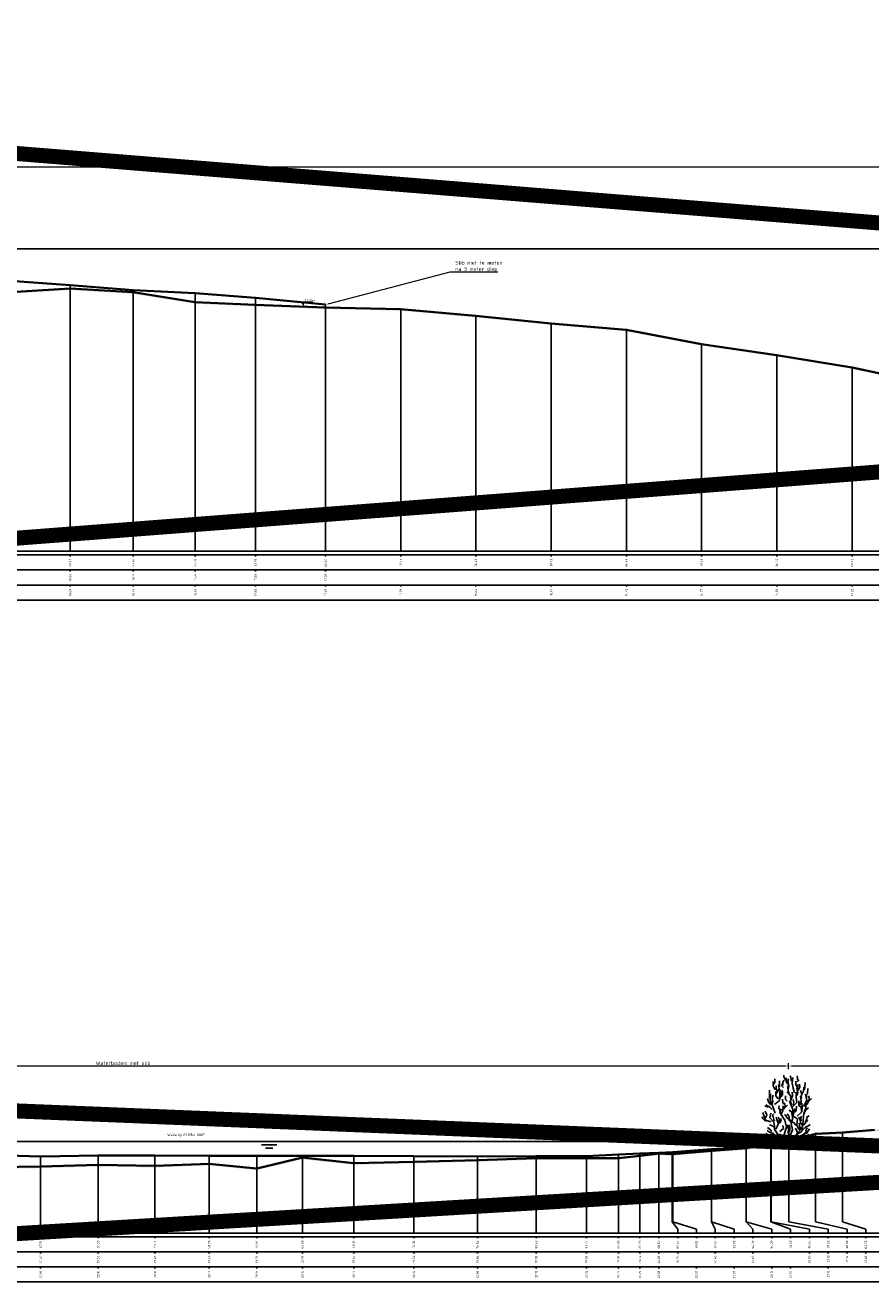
# Model space of a CAD drawing. Header units: metres. Extents: x 173015 to 189682, y 346605 to 348504.
# Tile 196 of 256: x 188926 to 188982, y 348316 to 348400. Entities that reach past the tile are written whole.
import ezdxf
from ezdxf import colors
from ezdxf.entities.mleader import LeaderData, LeaderLine
from ezdxf.enums import TextEntityAlignment as Align
from ezdxf.math import Vec2, Vec3

# ---------------------------------------------------------------- set-up
doc = ezdxf.new("R2010")
doc.units = ezdxf.units.M
doc.header["$PDMODE"] = 35
doc.header["$PDSIZE"] = 0.075
for name, color, linetype, lineweight in [('B-ME-GR-HEESTER-SD', 252, 'Continuous', 25), ('B-ME-OB-WATERLIJN-GD', 150, 'Continuous', 25), ('X-ME-AL-PROFIEL_HUIDIG MAAIVELD-GD', 252, 'Continuous', 0), ('X-XX-AL-DETAIL1-M', 7, 'Continuous', 18), ('X-XX-AL-DETAIL1-M-B', 252, 'Continuous', 18), ('X-XX-AL-DWARSPROFIEL_PROFIELLIJN BOVENKANT SLIB-GD', 42, 'Continuous', 35), ('X-XX-AL-DWARSPROFIEL_PROFIELLIJN MAAIVELD-GD', 8, 'Continuous', 35), ('X-XX-AL-HULPGEOMETRIE-G', 50, 'Continuous', 25), ('X-XX-AL-NAP-T18', 10, 'Continuous', 18), ('X-XX-AL-PEILMAAT-SD', 7, 'Continuous', 25)]:
    doc.layers.add(name, color=color, linetype=linetype, lineweight=lineweight)
doc.layers.add('X-ME-AL-PROFIELRASTER-S', color=7, linetype='Continuous')
doc.styles.add('NLCS-ISO', font='NLCS-ISO.ttf', dxfattribs={"height": 1.8})
doc.styles.add('NLCS-ISO-ANNOTATIVE-T18', font='NLCS-ISO.ttf', dxfattribs={"height": 1.8})
doc.styles.add('NLCS-ISO-M100-T18', font='NLCS-ISO.ttf', dxfattribs={"height": 0.18})
doc.styles.add('NLCS-ISO-M100-T25', font='NLCS-ISO.ttf', dxfattribs={"height": 0.25})
doc.dimstyles.new('NLCS-M100-T25-PIJL_L3_H2', dxfattribs={"dimscale": 0.1, "dimtxt": 2.5, "dimasz": 2.5, "dimexe": 2, "dimexo": 2, "dimgap": 0.7, "dimtad": 1, "dimdec": 3, "dimzin": 0, "dimdsep": 46, "dimtxsty": 'NLCS-ISO-M100-T25', "dimcen": 0, "dimdle": 2, "dimclrd": 256, "dimclre": 256, "dimclrt": 256, "dimazin": 0, "dimtfac": 1, "dimtdec": 3, "dimtofl": 0, "dimtmove": 0, "dimatfit": 3, "dimfxl": 2, "dimfxlon": 1, "dimtfillclr": 256, "dimtolj": 1, "dimtzin": 0, "dimlwd": -1, "dimlwe": -1, "dimarcsym": 0})

# ---------------------------------------------------------------- blocks, each defined once
blk = doc.blocks.new('SAL-PROFIELRASTER_BALK_EIND1-D')
at = {"color": 0, "linetype": 'ByBlock', "lineweight": -2, "flags": 128}
for points in [[(0, 0), (1, 0)], [(0, -2.5), (1, -2.5)], [(0, -12.5), (1, -12.5)]]:
    blk.add_lwpolyline(points, dxfattribs=at)
blk = doc.blocks.new('SAL-PROFIELRASTER_BALK_EIND2-D')
at = {"color": 0, "linetype": 'ByBlock', "lineweight": -2}
blk.add_line((1, -12.5), (0, -12.5), dxfattribs=at)
blk = doc.blocks.new('SAL-PROFIELRASTER_BALK_DATA-D')
at = {"color": 0, "linetype": 'ByBlock', "lineweight": -2}
blk.add_lwpolyline([(0, -3.5), (0, -2.5)], dxfattribs=at)
at = {"color": 0, "linetype": 'ByBlock', "lineweight": -2, "style": 'NLCS-ISO-ANNOTATIVE-T18'}
blk.add_attdef('GETAL', text='', height=1.5, rotation=90, dxfattribs=at).set_placement((0.75, -5), align=Align.RIGHT)
blk = doc.blocks.new('SAL-PROFIELRASTER_AANHAAL-D')
at = {"color": 9, "linetype": 'ByBlock', "lineweight": -2, "flags": 128}
blk.add_lwpolyline([(0, 1), (0, 0)], dxfattribs=at)
blk = doc.blocks.new('SAL-PROFIELRASTER_AANHAAL_STAGGER-D')
at = {"color": 9, "linetype": 'ByBlock', "lineweight": -2, "flags": 128}
for points in [[(0, 0), (0, -0.25)], [(0, -0.25), (1, -0.75)], [(1, -0.75), (1, -1)]]:
    blk.add_lwpolyline(points, dxfattribs=at)
blk = doc.blocks.new('*D39')
at = {"layer": 'Defpoints', "color": 0, "transparency": 16777216}
for p in [(188890.424, 348390.672), (188890.424, 348383.512), (189350.024, 348363.422)]:
    blk.add_point(p, dxfattribs=at)
at = {"layer": 'X-XX-AL-DETAIL1-M-B', "transparency": 16777216}
for p, q in [((188890.424, 348390.472), (188890.424, 348390.872)), ((189349.774, 348390.672), (188890.674, 348390.672)), ((189350.024, 348390.472), (189350.024, 348390.872))]:
    blk.add_line(p, q, dxfattribs=at)
for points in [[(188890.674, 348390.713), (188890.674, 348390.63), (188890.424, 348390.672)], [(189349.774, 348390.713), (189349.774, 348390.63), (189350.024, 348390.672)]]:
    blk.add_solid(points, dxfattribs=at)
at = {"layer": 'X-XX-AL-DETAIL1-M-B', "transparency": 16777216, "insert": (189120.224, 348390.867), "char_height": 0.25, "attachment_point": 5, "style": 'NLCS-ISO-M100-T25'}
blk.add_mtext('\\A1;Waterbodem met slib', dxfattribs=at)
blk = doc.blocks.new('*D41')
at = {"layer": 'Defpoints', "color": 0, "transparency": 16777216}
for p in [(188888.542, 348330.918), (188888.542, 348321.944), (188976.956, 348321.944)]:
    blk.add_point(p, dxfattribs=at)
at = {"layer": 'X-XX-AL-DETAIL1-M-B', "transparency": 16777216}
for p, q in [((188888.542, 348330.718), (188888.542, 348331.118)), ((188976.706, 348330.918), (188888.792, 348330.918)), ((188976.956, 348330.718), (188976.956, 348331.118))]:
    blk.add_line(p, q, dxfattribs=at)
for points in [[(188888.792, 348330.96), (188888.792, 348330.877), (188888.542, 348330.918)], [(188976.706, 348330.96), (188976.706, 348330.877), (188976.956, 348330.918)]]:
    blk.add_solid(points, dxfattribs=at)
at = {"layer": 'X-XX-AL-DETAIL1-M-B', "transparency": 16777216, "insert": (188932.749, 348331.113), "char_height": 0.25, "attachment_point": 5, "style": 'NLCS-ISO-M100-T25'}
blk.add_mtext('\\A1;Waterbodem met slib', dxfattribs=at)
blk = doc.blocks.new('*D55')
at = {"layer": 'Defpoints', "color": 0, "transparency": 16777216}
for p in [(188976.956, 348330.918), (188976.956, 348321.944), (189004.828, 348321.945)]:
    blk.add_point(p, dxfattribs=at)
at = {"layer": 'X-XX-AL-DETAIL1-M-B', "transparency": 16777216}
for p, q in [((188976.956, 348330.718), (188976.956, 348331.118)), ((189004.578, 348330.918), (188977.206, 348330.918)), ((189004.828, 348330.718), (189004.828, 348331.118))]:
    blk.add_line(p, q, dxfattribs=at)
for points in [[(188977.206, 348330.96), (188977.206, 348330.877), (188976.956, 348330.918)], [(189004.578, 348330.96), (189004.578, 348330.877), (189004.828, 348330.918)]]:
    blk.add_solid(points, dxfattribs=at)
at = {"layer": 'X-XX-AL-DETAIL1-M-B', "transparency": 16777216, "insert": (188990.892, 348331.113), "char_height": 0.25, "attachment_point": 5, "style": 'NLCS-ISO-M100-T25'}
blk.add_mtext('\\A1;Struweel', dxfattribs=at)
blk = doc.blocks.new('SGR-HEESTER_S01_E_ZIJ-D')
blk.add_line((-0.166, 0), (0.141, 0))
at = {"flags": 128}
for points in [[(-0.2, 4.074), (-0.317, 4.285), (-0.317, 4.402)], [(-0.035, 3.816), (-0.153, 3.992), (-0.153, 4.238)], [(0.2, 4.015), (0.164, 4.261), (0.106, 4.367)], [(0.399, 3.241), (0.317, 3.534), (0.235, 3.863), (0.282, 4.25)], [(0.587, 4.062), (0.587, 4.226), (0.575, 4.355)], [(-1.256, 2.866), (-1.268, 3.112), (-1.256, 3.405)], [(-0.881, 3.429), (-1.01, 3.698), (-1.022, 3.992)], [(-0.975, 3.816), (-0.916, 3.956), (-0.916, 4.168)], [(-0.933, 2.465), (-0.604, 2.728), (-0.582, 3.231), (-0.56, 3.45)], [(-0.822, 3.147), (-0.775, 3.358), (-0.822, 3.558), (-0.822, 3.687)], [(-0.787, 3.241), (-0.611, 3.487), (-0.658, 3.769)], [(-0.599, 3.64), (-0.599, 3.886), (-0.599, 4.039)], [(-0.599, 2.819), (-0.47, 3.088), (-0.481, 3.241), (-0.399, 3.405)], [(-0.329, 3.581), (-0.434, 3.687), (-0.423, 3.839)], [(-0.387, 3.734), (-0.387, 3.91), (-0.305, 4.074)], [(-0.059, 4.003), (0, 4.086), (-0.047, 4.168)], [(0.035, 3.217), (-0.023, 3.335), (-0.047, 3.64), (-0.059, 3.687)], [(-0.012, 3.476), (0.023, 3.663), (-0.023, 3.863), (-0.023, 3.98)], [(0.552, 3.487), (0.575, 3.628), (0.493, 3.781), (0.493, 4.015)], [(0.564, 3.053), (0.622, 3.241), (0.575, 3.44), (0.634, 3.781)], [(0.575, 3.968), (0.716, 4.097)], [(0.634, 3.393), (0.751, 3.628), (0.74, 3.816)], [(0.834, 3.194), (0.822, 3.393)], [(0.869, 2.877), (0.834, 3.041), (0.986, 3.346), (1.022, 3.616)], [(1.045, 3.44), (1.092, 3.593), (1.115, 3.91)], [(1.198, 2.912), (1.198, 3.112), (1.268, 3.182), (1.28, 3.511)], [(-1.174, 2.443), (-1.327, 2.643), (-1.397, 2.854)], [(-0.889, 1.874), (-1.064, 2.356), (-1.218, 2.75), (-1.196, 3.166)], [(-1.092, 2.514), (-1.033, 2.666), (-1.08, 2.854), (-1.01, 3.065)], [(-0.693, 2.83), (-0.845, 3.03), (-0.845, 3.323)], [(-0.493, 2.983), (-0.399, 3.1), (-0.399, 3.323)], [(-0.352, 2.478), (-0.387, 2.619), (-0.399, 2.807)], [(-0.341, 2.138), (-0.223, 2.361), (-0.258, 2.572)], [(-0.094, 2.666), (-0.2, 2.783), (-0.211, 3.041)], [(0.141, 2.854), (0.153, 3.006), (-0.082, 3.3)], [(0.097, 0.321), (0.272, 0.78), (0.184, 1.196), (0.272, 1.459), (0.294, 2.115), (0.075, 2.684)], [(0.2, 2.431), (0.129, 2.69), (0.27, 3.03), (0.235, 3.264)], [(0.294, 2.312), (0.557, 2.597), (0.513, 2.925), (0.513, 3.275)], [(0.305, 2.42), (0.364, 2.584), (0.317, 2.783)], [(0.579, 1.677), (0.885, 1.962), (0.907, 2.29), (0.885, 2.553)], [(0.869, 2.021), (0.834, 2.267), (0.693, 2.385), (0.693, 2.69)], [(0.751, 2.431), (0.834, 2.654), (0.787, 3.006)], [(0.995, 2.312), (1.214, 2.728), (1.126, 3.144)], [(1.045, 1.997), (1.151, 2.197), (1.162, 2.572)], [(1.057, 2.361), (1.233, 2.478), (1.339, 2.654), (1.538, 2.854)], [(1.292, 2.619), (1.397, 2.83), (1.339, 3.041)], [(-1.152, 1.305), (-1.524, 1.415), (-1.7, 1.918)], [(-1.362, 2.279), (-1.573, 2.361)], [(-1.515, 1.587), (-1.444, 1.775), (-1.55, 2.021)], [(-1.08, 2.115), (-1.233, 2.267), (-1.503, 2.443)], [(-0.166, 0), (-0.517, 0.145), (-0.67, 0.408), (-0.933, 0.802), (-0.933, 1.021), (-0.977, 1.284), (-1.24, 1.568), (-1.174, 1.874)], [(-0.939, 1.352), (-0.975, 1.458), (-1.01, 1.645), (-1.069, 1.739), (-0.986, 1.833)], [(-0.564, 2.044), (-0.634, 2.22), (-0.611, 2.361)], [(0.009, 0.233), (-0.319, 0.386), (-0.144, 0.955), (-0.254, 1.415), (-0.582, 1.918), (-0.495, 2.159)], [(-0.399, 1.716), (-0.481, 1.81), (-0.387, 2.044), (-0.352, 2.373)], [(-0.294, 2.185), (-0.07, 2.42)], [(0.012, 1.481), (-0.106, 1.575), (-0.164, 1.692), (-0.258, 1.798)], [(0.27, 1.317), (0.07, 1.446), (0.012, 1.704), (-0.094, 1.833)], [(0.235, 1.763), (0.188, 1.962), (0.035, 2.068)], [(0.119, 0.102), (0.491, 0.167), (0.579, 0.474), (0.885, 0.671), (0.951, 1.13), (1.017, 1.918)], [(0.688, 0.802), (0.557, 1.108), (0.601, 1.502), (0.206, 1.743)], [(0.305, 1.728), (0.364, 1.904), (0.411, 2.162)], [(0.411, 1.939), (0.505, 2.068), (0.528, 2.349)], [(1.022, 1.81), (1.139, 2.08), (1.327, 2.244)], [(1.115, 1.282), (1.209, 1.47), (1.245, 1.645), (1.374, 1.704)], [(-1.432, 1.34), (-1.597, 1.423), (-1.714, 1.528), (-1.761, 1.634)], [(-1.127, 0.637), (-1.198, 0.777), (-1.397, 0.918)], [(-0.963, 0.918), (-1.057, 1.047), (-1.256, 1.094)], [(-0.845, 0.824), (-0.736, 1.043), (-0.604, 1.437), (-0.692, 1.612)], [(-0.693, 1.235), (-0.763, 1.399), (-0.822, 1.622)], [(-0.622, 1.2), (-0.493, 1.364), (-0.528, 1.516)], [(-0.582, 0.671), (-0.341, 0.868), (-0.385, 1.065)], [(0.059, 0.437), (-0.012, 0.578), (0, 0.848), (-0.117, 1.094)], [(0.528, 1.035), (0.446, 1.129), (0.352, 1.258), (0.153, 1.282), (0.012, 1.411)], [(0.023, 0.601), (0.082, 0.777), (0.082, 0.942), (0.023, 1.106)], [(0.493, 0.367), (0.599, 0.59), (0.47, 0.883)], [(0.622, 0.59), (0.763, 0.73), (0.763, 0.977), (0.716, 1.223)], [(0.916, 1.082), (0.798, 1.258), (0.775, 1.434), (0.681, 1.61)], [(0.798, 0.801), (0.845, 0.953)], [(0.845, 1.376), (0.822, 1.54), (0.869, 1.681)], [(0.928, 0.754), (1.104, 0.918), (1.198, 0.918)], [(0.998, 1.082), (1.139, 1.247), (1.292, 1.387)], [(1.01, 0.508), (1.198, 0.625), (1.151, 0.719), (1.233, 0.895)], [(1.139, 0.942), (1.28, 1.012), (1.432, 1.118)], [(-0.975, 0.402), (-1.221, 0.449), (-1.362, 0.449), (-1.503, 0.519)], [(-0.758, 0.277), (-0.999, 0.518), (-1.24, 0.583), (-1.415, 0.736)], [(-0.305, 0.32), (-0.47, 0.32), (-0.599, 0.508)], [(-0.141, 0.085), (-0.305, 0.167), (-0.352, 0.214)], [(0, 0), (-0.141, 0.144)], [(-0.023, 0), (0.141, 0.203)], [(0.141, 0), (0.528, 0.062), (0.669, 0.214)], [(0.622, 0.299), (0.951, 0.43), (1.28, 0.583)], [(0.939, 0.367), (1.198, 0.379), (1.35, 0.461)], [(1.268, 0.637), (1.397, 0.836)]]:
    blk.add_lwpolyline(points, dxfattribs=at)
blk = doc.blocks.new('SAL-PEILMAAT_INFRACAD_H01-SOD')
blk.add_line((-2, 3), (6, 3))
blk.add_solid([(-2, 3), (0, 3), (0, 0)])
at = {"style": 'NLCS-ISO'}
blk.add_attdef('...', (0.4, 3.4), '', height=1.8, dxfattribs=at)

msp = doc.modelspace()

# ---------------------------------------------------------------- hatches: boundary and pattern name
at = {"layer": 'X-ME-AL-PROFIEL_HUIDIG MAAIVELD-GD'}
h = msp.add_hatch(dxfattribs=at)
h.set_pattern_fill('AGR-MAAIVELD', color=256, scale=0.05, pattern_type=2)
h.set_pattern_definition([(45, (0, 0), (-0.25000007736, 0.25000007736), []), (45, (-0.0357, 0.0357), (0, 0.50000015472), [0.3535535, -0.3535535]), (45, (-0.07143, 0.07143), (0, 0.50000015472), [0.3535535, -0.3535535]), (45, (-0.10764, 0.10764), (0, 0.50000015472), [0.3535535, -0.3535535]), (45, (-0.14286, 0.14286), (0, 0.50000015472), [0.3535535, -0.3535535]), (45, (-0.17857, 0.17857), (0, 0.50000015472), [0.3535535, -0.3535535]), (45, (-0.2143, 0.2143), (0, 0.50000015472), [0.3535535, -0.3535535]), (315, (0, 0), (0.25000007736, 0.25000007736), []), (315, (0.0357, 0.0357), (0.50000015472, -1e-16), [0.3535535, -0.3535535]), (315, (0.07143, 0.07143), (0.50000015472, -1e-16), [0.3535535, -0.3535535]), (315, (0.10764, 0.10764), (0.50000015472, -1e-16), [0.3535535, -0.3535535]), (315, (0.14286, 0.14286), (0.50000015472, -1e-16), [0.3535535, -0.3535535]), (315, (0.17857, 0.17857), (0.50000015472, -1e-16), [0.3535535, -0.3535535]), (315, (0.2143, 0.2143), (0.50000015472, -1e-16), [0.3535535, -0.3535535])])
h.paths.add_polyline_path([(189349.6491, 348385.1277), (189349.6491, 348385.2277), (189348.7739, 348385.0327), (189346.598, 348384.7597), (189344.2243, 348384.1877), (189340.5139, 348382.9987), (189337.707, 348382.4747), (189335.2402, 348382.3107), (189332.9719, 348381.9397), (189331.0087, 348381.8657), (189326.0111, 348381.6957), (189321.0135, 348381.5457), (189316.0159, 348381.1657), (189311.0183, 348380.1057), (189306.0207, 348379.3357), (189301.0231, 348378.5357), (189296.0255, 348377.6857), (189291.0279, 348377.0257), (189286.0303, 348376.0957), (189281.0327, 348374.8457), (189276.0351, 348373.9057), (189271.0375, 348373.2057), (189266.04, 348372.9357), (189261.0424, 348372.9457), (189256.0448, 348371.9457), (189251.0472, 348371.8457), (189246.0496, 348371.9357), (189241.052, 348371.4457), (189236.0544, 348369.8057), (189231.0568, 348368.7957), (189226.0592, 348368.8757), (189221.0616, 348369.4257), (189216.064, 348368.7857), (189211.0664, 348368.0157), (189206.0688, 348367.7257), (189201.0712, 348367.8557), (189196.0736, 348368.2657), (189191.0761, 348368.5457), (189186.0785, 348368.7057), (189181.0809, 348368.5357), (189176.0833, 348368.4357), (189171.0857, 348368.1857), (189166.0881, 348368.0857), (189161.0905, 348368.0057), (189156.0929, 348367.4857), (189151.0953, 348367.2657), (189146.0977, 348367.1957), (189141.1001, 348367.1557), (189136.1025, 348367.1557), (189131.1049, 348367.2157), (189126.1073, 348367.8857), (189121.1098, 348368.2857), (189116.1122, 348367.7657), (189111.1146, 348367.8457), (189106.117, 348369.1457), (189101.1194, 348370.0457), (189096.1218, 348369.6057), (189091.1242, 348369.4157), (189086.1266, 348369.4557), (189081.129, 348369.7457), (189076.1314, 348370.2657), (189071.1338, 348370.8457), (189066.1362, 348370.9957), (189061.1386, 348370.6157), (189056.141, 348369.6757), (189051.1434, 348369.0057), (189046.1459, 348368.7157), (189041.1483, 348369.2457), (189036.1507, 348370.1557), (189031.1531, 348371.4057), (189026.1555, 348371.7057), (189021.1579, 348371.6757), (189016.1603, 348371.6157), (189011.1627, 348371.9657), (189006.1651, 348372.6657), (189001.1675, 348373.4457), (188996.1699, 348374.4857), (188991.1723, 348375.4357), (188986.1747, 348376.2957), (188981.1771, 348377.3657), (188976.1796, 348378.1757), (188971.182, 348378.9157), (188966.1844, 348379.8657), (188961.1868, 348380.2857), (188956.1892, 348380.7857), (188951.1916, 348381.2357), (188946.194, 348381.3427), (188941.5461, 348381.5207), (188937.5444, 348381.6947), (188933.4252, 348382.3557), (188929.2274, 348382.6067), (188925.2357, 348382.3637), (188921.0174, 348382.6887), (188918.0486, 348382.9187), (188915.1552, 348382.9667), (188913.9741, 348383.2377), (188911.2316, 348383.6457), (188909.3069, 348383.9447), (188907.5396, 348384.1557), (188905.8614, 348384.3117), (188903.8265, 348384.4617), (188901.6416, 348384.6107), (188899.3855, 348384.6857), (188897.0584, 348384.7987), (188895.1431, 348384.8407), (188892.8659, 348384.9047), (188891.0155, 348385.0187), (188890.4364, 348385.2317), (188889.6547, 348385.4837), (188887.2296, 348385.5657), (188884.9793, 348385.6627), (188882.3406, 348385.8417), (188879.7566, 348385.8557), (188879.7566, 348385.7557), (188882.3406, 348385.7417), (188884.9793, 348385.5627), (188887.2296, 348385.4657), (188889.6547, 348385.3837), (188890.4364, 348385.1317), (188891.0155, 348384.9187), (188892.8659, 348384.8047), (188895.1431, 348384.7407), (188897.0584, 348384.6987), (188899.3855, 348384.5857), (188901.6416, 348384.5107), (188903.8265, 348384.3617), (188905.8614, 348384.2117), (188907.5396, 348384.0557), (188909.3069, 348383.8447), (188911.2316, 348383.5457), (188913.9741, 348383.1377), (188915.1552, 348382.8667), (188918.0486, 348382.8187), (188921.0174, 348382.5887), (188925.2357, 348382.2637), (188929.2274, 348382.5067), (188933.4252, 348382.2557), (188937.5444, 348381.5947), (188941.5461, 348381.4207), (188946.194, 348381.2427), (188951.1916, 348381.1357), (188956.1892, 348380.6857), (188961.1868, 348380.1857), (188966.1844, 348379.7657), (188971.182, 348378.8157), (188976.1796, 348378.0757), (188981.1771, 348377.2657), (188986.1747, 348376.1957), (188991.1723, 348375.3357), (188996.1699, 348374.3857), (189001.1675, 348373.3457), (189006.1651, 348372.5657), (189011.1627, 348371.8657), (189016.1603, 348371.5157), (189021.1579, 348371.5757), (189026.1555, 348371.6057), (189031.1531, 348371.3057), (189036.1507, 348370.0557), (189041.1483, 348369.1457), (189046.1459, 348368.6157), (189051.1434, 348368.9057), (189056.141, 348369.5757), (189061.1386, 348370.5157), (189066.1362, 348370.8957), (189071.1338, 348370.7457), (189076.1314, 348370.1657), (189081.129, 348369.6457), (189086.1266, 348369.3557), (189091.1242, 348369.3157), (189096.1218, 348369.5057), (189101.1194, 348369.9457), (189106.117, 348369.0457), (189111.1146, 348367.7457), (189116.1122, 348367.6657), (189121.1098, 348368.1857), (189126.1073, 348367.7857), (189131.1049, 348367.1157), (189136.1025, 348367.0557), (189141.1001, 348367.0557), (189146.0977, 348367.0957), (189151.0953, 348367.1657), (189156.0929, 348367.3857), (189161.0905, 348367.9057), (189166.0881, 348367.9857), (189171.0857, 348368.0857), (189176.0833, 348368.3357), (189181.0809, 348368.4357), (189186.0785, 348368.6057), (189191.0761, 348368.4457), (189196.0736, 348368.1657), (189201.0712, 348367.7557), (189206.0688, 348367.6257), (189211.0664, 348367.9157), (189216.064, 348368.6857), (189221.0616, 348369.3257), (189226.0592, 348368.7757), (189231.0568, 348368.6957), (189236.0544, 348369.7057), (189241.052, 348371.3457), (189246.0496, 348371.8357), (189251.0472, 348371.7457), (189256.0448, 348371.8457), (189261.0424, 348372.8457), (189266.04, 348372.8357), (189271.0375, 348373.1057), (189276.0351, 348373.8057), (189281.0327, 348374.7457), (189286.0303, 348375.9957), (189291.0279, 348376.9257), (189296.0255, 348377.5857), (189301.0231, 348378.4357), (189306.0207, 348379.2357), (189311.0183, 348380.0057), (189316.0159, 348381.0657), (189321.0135, 348381.4457), (189326.0111, 348381.5957), (189331.0087, 348381.7657), (189332.9719, 348381.8397), (189335.2402, 348382.2107), (189337.707, 348382.3747), (189340.5139, 348382.8987), (189344.2243, 348384.0877), (189346.598, 348384.6597), (189348.7739, 348384.9327)])
h = msp.add_hatch(dxfattribs=at)
h.set_pattern_fill('AGR-MAAIVELD', color=256, scale=0.05, pattern_type=2)
h.set_pattern_definition([(45, (2153.99712, 154.15707), (-0.25000007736, 0.25000007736), []), (45, (2153.9614, 154.19278), (0, 0.50000015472), [0.3535535, -0.3535535]), (45, (2153.9257, 154.2285), (0, 0.50000015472), [0.3535535, -0.3535535]), (45, (2153.88948, 154.2647), (0, 0.50000015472), [0.3535535, -0.3535535]), (45, (2153.85426, 154.29992), (0, 0.50000015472), [0.3535535, -0.3535535]), (45, (2153.81855, 154.33564), (0, 0.50000015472), [0.3535535, -0.3535535]), (45, (2153.78284, 154.37135), (0, 0.50000015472), [0.3535535, -0.3535535]), (315, (2153.99712, 154.15707), (0.25000007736, 0.25000007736), []), (315, (2154.03284, 154.19278), (0.50000015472, -1e-16), [0.3535535, -0.3535535]), (315, (2154.06855, 154.2285), (0.50000015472, -1e-16), [0.3535535, -0.3535535]), (315, (2154.10476, 154.2647), (0.50000015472, -1e-16), [0.3535535, -0.3535535]), (315, (2154.13998, 154.29992), (0.50000015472, -1e-16), [0.3535535, -0.3535535]), (315, (2154.1757, 154.33564), (0.50000015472, -1e-16), [0.3535535, -0.3535535]), (315, (2154.2114, 154.37135), (0.50000015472, -1e-16), [0.3535535, -0.3535535])])
h.paths.add_polyline_path([(189195.2551, 348326.5533), (189194.0546, 348326.2553), (189193.3331, 348326.0603), (189192.1813, 348325.9053), (189190.4147, 348325.7343), (189188.288, 348325.6073), (189185.8403, 348325.4493), (189183.646, 348325.4213), (189180.6202, 348325.3213), (189177.5695, 348325.1613), (189176.1906, 348325.1523), (189172.7528, 348324.9823), (189168.309, 348324.7123), (189163.3333, 348324.4953), (189159.1148, 348324.5143), (189154.6398, 348324.4443), (189151.1526, 348324.1053), (189148.4097, 348324.1223), (189145.4489, 348323.9153), (189141.7593, 348324.0863), (189137.1705, 348323.7253), (189132.7251, 348323.4703), (189128.2319, 348323.2333), (189123.3677, 348323.0753), (189118.7427, 348322.9763), (189114.2483, 348323.0103), (189109.5284, 348322.9803), (189103.4026, 348322.9173), (189097.8554, 348322.9543), (189093.1109, 348323.0503), (189087.8921, 348323.2953), (189083.1362, 348323.3343), (189076.9962, 348323.0433), (189072.1523, 348322.8013), (189067.7877, 348322.6643), (189063.1978, 348322.7383), (189058.3727, 348323.0003), (189053.0349, 348322.8223), (189047.9447, 348322.9513), (189042.8612, 348323.0673), (189038.0311, 348323.2413), (189034.1395, 348323.4323), (189029.1037, 348323.7683), (189024.4889, 348324.1803), (189020.5525, 348324.4533), (189016.5763, 348324.6633), (189011.5225, 348325.0263), (189008.7871, 348325.3453), (189007.0005, 348325.6063), (189005.2556, 348325.7633), (189004.8283, 348325.9053), (189002.9594, 348326.2933), (189001.1267, 348326.9013), (188999.3711, 348327.1603), (188995.6531, 348327.3173), (188993.1461, 348327.2723), (188990.9811, 348327.2133), (188988.0635, 348327.0063), (188985.3382, 348326.9363), (188982.6591, 348326.6723), (188980.5414, 348326.4893), (188978.746, 348326.4053), (188976.9864, 348325.9093), (188975.8056, 348325.7123), (188974.1429, 348325.4463), (188971.8299, 348325.2783), (188969.2265, 348325.0603), (188968.3442, 348325.0943), (188967.0865, 348324.9503), (188965.65, 348324.8023), (188963.5276, 348324.7983), (188960.1915, 348324.7903), (188956.2982, 348324.6583), (188952.0675, 348324.5513), (188948.069, 348324.4573), (188944.66, 348324.8273), (188941.6228, 348324.0993), (188938.4592, 348324.4173), (188934.8641, 348324.2763), (188931.0871, 348324.3393), (188927.2653, 348324.2323), (188922.8834, 348324.1603), (188918.26, 348324.3523), (188914.4136, 348324.3443), (188910.5025, 348324.7023), (188907.092, 348324.5933), (188904.4401, 348324.9363), (188900.5089, 348324.5633), (188899.2003, 348324.7623), (188896.615, 348325.1043), (188894.3055, 348325.3193), (188893.0213, 348325.4113), (188891.4084, 348325.4603), (188890.0271, 348325.6193), (188889.0865, 348325.8793), (188887.5397, 348325.9503), (188885.7884, 348326.4763), (188883.8909, 348326.5563), (188881.5143, 348326.9253), (188879.7566, 348327.1293), (188879.7566, 348327.0293), (188881.5143, 348326.8253), (188883.8909, 348326.4563), (188885.7884, 348326.3763), (188887.5397, 348325.8503), (188889.0865, 348325.7793), (188890.0271, 348325.5193), (188891.4084, 348325.3603), (188893.0213, 348325.3113), (188894.3055, 348325.2193), (188896.615, 348325.0043), (188899.2003, 348324.6623), (188900.5089, 348324.4633), (188904.4401, 348324.8363), (188907.092, 348324.4933), (188910.5025, 348324.6023), (188914.4136, 348324.2443), (188918.26, 348324.2523), (188922.8834, 348324.0603), (188927.2653, 348324.1323), (188931.0871, 348324.2393), (188934.8641, 348324.1763), (188938.4592, 348324.3173), (188941.6228, 348323.9993), (188944.66, 348324.7273), (188948.069, 348324.3573), (188952.0675, 348324.4513), (188956.2982, 348324.5583), (188960.1915, 348324.6903), (188963.5276, 348324.6983), (188965.65, 348324.7023), (188967.0865, 348324.8503), (188968.3442, 348324.9943), (188969.2265, 348324.9603), (188971.8299, 348325.1783), (188974.1429, 348325.3463), (188975.8056, 348325.6123), (188976.9864, 348325.8093), (188978.746, 348326.3053), (188980.5414, 348326.3893), (188982.6591, 348326.5723), (188985.3382, 348326.8363), (188988.0635, 348326.9063), (188990.9811, 348327.1133), (188993.1461, 348327.1723), (188995.6531, 348327.2173), (188999.3711, 348327.0603), (189001.1267, 348326.8013), (189002.9594, 348326.1933), (189004.8283, 348325.8053), (189005.2556, 348325.6633), (189007.0005, 348325.5063), (189008.7871, 348325.2453), (189011.5225, 348324.9263), (189016.5763, 348324.5633), (189020.5525, 348324.3533), (189024.4889, 348324.0803), (189029.1037, 348323.6683), (189034.1395, 348323.3323), (189038.0311, 348323.1413), (189042.8612, 348322.9673), (189047.9447, 348322.8513), (189053.0349, 348322.7223), (189058.3727, 348322.9003), (189063.1978, 348322.6383), (189067.7877, 348322.5643), (189072.1523, 348322.7013), (189076.9962, 348322.9433), (189083.1362, 348323.2343), (189087.8921, 348323.1953), (189093.1109, 348322.9503), (189097.8554, 348322.8543), (189103.4026, 348322.8173), (189109.5284, 348322.8803), (189114.2483, 348322.9103), (189118.7427, 348322.8763), (189123.3677, 348322.9753), (189128.2319, 348323.1333), (189132.7251, 348323.3703), (189137.1705, 348323.6253), (189141.7593, 348323.9863), (189145.4489, 348323.8153), (189148.4097, 348324.0223), (189151.1526, 348324.0053), (189154.6398, 348324.3443), (189159.1148, 348324.4143), (189163.3333, 348324.3953), (189168.309, 348324.6123), (189172.7528, 348324.8823), (189176.1906, 348325.0523), (189177.5695, 348325.0613), (189180.6202, 348325.2213), (189183.646, 348325.3213), (189185.8403, 348325.3493), (189188.288, 348325.5073), (189190.4147, 348325.6343), (189192.1813, 348325.8053), (189193.3331, 348325.9603), (189194.0546, 348326.1553), (189195.2551, 348326.4533)])

# ---------------------------------------------------------------- linework, layer by layer
at = {"layer": 'B-ME-OB-WATERLIJN-GD'}
for points in [[(188890.4239, 348385.2357), (189349.6491, 348385.2357)], [(188888.5419, 348325.9043), (188976.9565, 348325.9043)], [(188941.9524, 348325.6859), (188942.9524, 348325.6859)], [(188942.2024, 348325.4615), (188942.7024, 348325.4615)]]:
    msp.add_lwpolyline(points, dxfattribs=at)
at = {"layer": 'X-XX-AL-DWARSPROFIEL_PROFIELLIJN BOVENKANT SLIB-GD'}
for points in [[(188890.4364, 348385.2317), (188890.9894, 348385.0767), (188892.6954, 348384.9237), (188894.9717, 348384.8957), (188896.9839, 348384.7987), (188899.1835, 348384.6817), (188901.3811, 348384.5897), (188903.6583, 348384.4607), (188905.6743, 348384.3127), (188907.4187, 348384.2237), (188909.3069, 348384.0757), (188911.2316, 348383.9257), (188913.9741, 348383.8357), (188915.1552, 348383.7157), (188918.0486, 348383.5457), (188921.0174, 348383.3457), (188925.2357, 348383.1257), (188929.2274, 348382.8357), (188933.4252, 348382.4957), (188937.5444, 348382.3057), (188941.5461, 348381.9957), (188946.194, 348381.5457)], [(188922.8834, 348325.0343), (188927.2653, 348324.9043), (188931.0871, 348324.9743), (188934.8641, 348324.9743), (188938.4592, 348324.9543), (188941.6228, 348324.9443), (188944.66, 348324.9443), (188948.069, 348324.9543), (188952.0675, 348324.9343), (188956.2982, 348324.9043), (188960.1915, 348324.9343), (188963.5276, 348324.9343), (188965.65, 348325.0443), (188967.0865, 348325.1043), (188968.3442, 348325.1443), (188969.2657, 348325.1863), (188971.8434, 348325.3873), (188974.1416, 348325.5203), (188975.7885, 348325.7323), (188976.9565, 348325.9043)]]:
    msp.add_lwpolyline(points, dxfattribs=at)
at = {"layer": 'X-XX-AL-DWARSPROFIEL_PROFIELLIJN MAAIVELD-GD'}
for points in [[(188925.2357, 348382.3637), (188929.2274, 348382.6067), (188933.4252, 348382.3557), (188937.5444, 348381.6947), (188941.5461, 348381.5207), (188946.194, 348381.3427), (188951.1916, 348381.2357), (188956.1892, 348380.7857), (188961.1868, 348380.2857), (188966.1844, 348379.8657), (188971.182, 348378.9157), (188976.1796, 348378.1757), (188981.1771, 348377.3657), (188986.1747, 348376.2957)], [(188922.8834, 348324.1603), (188927.2653, 348324.2323), (188931.0871, 348324.3393), (188934.8641, 348324.2763), (188938.4592, 348324.4173), (188941.6228, 348324.0993), (188944.66, 348324.8273), (188948.069, 348324.4573), (188952.0675, 348324.5513), (188956.2982, 348324.6583), (188960.1915, 348324.7903), (188963.5276, 348324.7983), (188965.65, 348324.8023), (188967.0865, 348324.9503), (188968.3442, 348325.0943), (188969.2265, 348325.0603), (188971.8299, 348325.2783), (188974.1429, 348325.4463), (188975.8056, 348325.7123), (188976.9864, 348325.9093), (188978.746, 348326.4053), (188980.5414, 348326.4893), (188982.6591, 348326.6723)]]:
    msp.add_lwpolyline(points, dxfattribs=at)
at = {"layer": 'X-XX-AL-HULPGEOMETRIE-G', "const_width": 1}
for points in [[(188872.202, 348361.8957), (189362.0989, 348399.5641), (189361.803, 348356.4332), (188871.8136, 348395.9235)], [(188870.6967, 348316.5017), (189207.2052, 348336.5309), (189206.9852, 348316.5017), (188870.3084, 348330.1814)]]:
    msp.add_lwpolyline(points, dxfattribs=at)

# ---------------------------------------------------------------- block references
at = {"layer": 'B-ME-GR-HEESTER-SD'}
msp.add_blockref('SGR-HEESTER_S01_E_ZIJ-D', (188976.9565, 348325.9043), dxfattribs=at)
at = {"layer": 'X-ME-AL-PROFIELRASTER-S'}
for p, yscale in [((188929.2274, 348365.1457), 17.69), ((188929.2274, 348365.1457), 17.461), ((188933.4252, 348365.1457), 17.35), ((188933.4252, 348365.1457), 17.21), ((188937.5444, 348365.1457), 17.16), ((188941.5461, 348365.1457), 16.85), ((188937.5444, 348365.1457), 16.549), ((188941.5461, 348365.1457), 16.375), ((188946.194, 348365.1457), 16.4), ((188946.194, 348365.1457), 16.197), ((188951.1916, 348365.1457), 16.09), ((188956.1892, 348365.1457), 15.64), ((188961.1868, 348365.1457), 15.14), ((188966.1844, 348365.1457), 14.72), ((188971.182, 348365.1457), 13.77), ((188976.1796, 348365.1457), 13.03), ((188981.1771, 348365.1457), 12.22), ((188978.746, 348320.8143), 5.591000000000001), ((188980.5414, 348320.8143), 5.675000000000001), ((188971.8434, 348320.8143), 4.573), ((188974.1416, 348320.8143), 4.706), ((188974.1429, 348320.8143), 4.632000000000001), ((188975.7885, 348320.8143), 4.917999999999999), ((188975.8056, 348320.8143), 4.898), ((188976.9864, 348320.8143), 5.094999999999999), ((188976.9864, 348320.8143), 5.094999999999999), ((188927.2653, 348319.8143), 5.09), ((188931.0871, 348319.8143), 5.16), ((188934.8641, 348319.8143), 5.16), ((188938.4592, 348319.8143), 5.140000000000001), ((188941.6228, 348319.8143), 5.129999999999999), ((188944.66, 348319.8143), 5.129999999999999), ((188944.66, 348319.8143), 5.013000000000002), ((188948.069, 348319.8143), 5.140000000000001), ((188952.0675, 348319.8143), 5.120000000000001), ((188952.0675, 348319.8143), 4.736999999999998), ((188956.2982, 348319.8143), 5.09), ((188956.2982, 348319.8143), 4.844000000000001), ((188960.1915, 348319.8143), 5.120000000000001), ((188960.1915, 348319.8143), 4.975999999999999), ((188963.5276, 348319.8143), 5.120000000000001), ((188963.5276, 348319.8143), 4.984000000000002), ((188965.65, 348319.8143), 5.23), ((188965.65, 348319.8143), 4.988), ((188967.0865, 348319.8143), 5.289999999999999), ((188967.0865, 348319.8143), 5.135999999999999), ((188968.3442, 348319.8143), 5.329999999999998), ((188968.3442, 348319.8143), 5.280000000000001), ((188969.2265, 348320.8143), 4.245999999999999), ((188969.2657, 348320.8143), 4.372), ((188971.8299, 348320.8143), 4.463999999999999), ((188927.2653, 348319.8143), 4.417999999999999), ((188931.0871, 348319.8143), 4.524999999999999), ((188934.8641, 348319.8143), 4.462), ((188938.4592, 348319.8143), 4.603000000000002), ((188941.6228, 348319.8143), 4.285), ((188948.069, 348319.8143), 4.643000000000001)]:
    msp.add_blockref('SAL-PROFIELRASTER_AANHAAL-D', p, dxfattribs=dict(at, yscale=yscale))
at = {"layer": 'X-ME-AL-PROFIELRASTER-S', "yscale": 0.1}
for name, p, xscale, zscale in [('SAL-PROFIELRASTER_BALK_EIND1-D', (188879.7566, 348365.1457), 471.1424556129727, 471.1424556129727), ('SAL-PROFIELRASTER_BALK_EIND2-D', (188879.7566, 348364.1457), 471.1424556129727, 471.1424556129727), ('SAL-PROFIELRASTER_BALK_EIND2-D', (188879.7566, 348363.1457), 471.1424556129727, 471.1424556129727), ('SAL-PROFIELRASTER_BALK_EIND1-D', (188879.7566, 348319.8143), 316.7484769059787, 316.7484769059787), ('SAL-PROFIELRASTER_BALK_EIND2-D', (188879.7566, 348318.8143), 316.7484769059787, 316.7484769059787), ('SAL-PROFIELRASTER_BALK_EIND2-D', (188879.7566, 348317.8143), 316.7484769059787, 316.7484769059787)]:
    msp.add_blockref(name, p, dxfattribs=dict(at, xscale=xscale, zscale=zscale))
at = {"layer": 'X-ME-AL-PROFIELRASTER-S', "xscale": 0.1, "yscale": 0.1, "zscale": 0.1}
for p, values in [((188929.2274, 348365.1457), {'GETAL': '49.47'}), ((188929.2274, 348365.1457), {'GETAL': '49.47'}), ((188933.4252, 348365.1457), {'GETAL': '53.67'}), ((188933.4252, 348365.1457), {'GETAL': '53.67'}), ((188937.5444, 348365.1457), {'GETAL': '57.79'}), ((188937.5444, 348365.1457), {'GETAL': '57.79'}), ((188941.5461, 348365.1457), {'GETAL': '61.79'}), ((188941.5461, 348365.1457), {'GETAL': '61.79'}), ((188946.194, 348365.1457), {'GETAL': '66.44'}), ((188946.194, 348365.1457), {'GETAL': '66.44'}), ((188951.1916, 348365.1457), {'GETAL': '71.43'}), ((188956.1892, 348365.1457), {'GETAL': '76.43'}), ((188961.1868, 348365.1457), {'GETAL': '81.43'}), ((188966.1844, 348365.1457), {'GETAL': '86.43'}), ((188971.182, 348365.1457), {'GETAL': '91.43'}), ((188976.1796, 348365.1457), {'GETAL': '96.42'}), ((188981.1771, 348365.1457), {'GETAL': '101.42'}), ((188929.2274, 348364.1457), {'GETAL': '18.46'}), ((188933.4252, 348364.1457), {'GETAL': '18.21'}), ((188937.5444, 348364.1457), {'GETAL': '17.55'}), ((188941.5461, 348364.1457), {'GETAL': '17.38'}), ((188946.194, 348364.1457), {'GETAL': '17.20'}), ((188929.2274, 348363.1457), {'GETAL': '18.69'}), ((188933.4252, 348363.1457), {'GETAL': '18.35'}), ((188937.5444, 348363.1457), {'GETAL': '18.16'}), ((188941.5461, 348363.1457), {'GETAL': '17.85'}), ((188946.194, 348363.1457), {'GETAL': '17.40'}), ((188951.1916, 348363.1457), {'GETAL': '17.09'}), ((188956.1892, 348363.1457), {'GETAL': '16.64'}), ((188961.1868, 348363.1457), {'GETAL': '16.14'}), ((188966.1844, 348363.1457), {'GETAL': '15.72'}), ((188971.182, 348363.1457), {'GETAL': '14.77'}), ((188976.1796, 348363.1457), {'GETAL': '14.03'}), ((188981.1771, 348363.1457), {'GETAL': '13.22'}), ((188927.2653, 348319.8143), {'GETAL': '47.51'}), ((188927.2653, 348319.8143), {'GETAL': '47.51'}), ((188931.0871, 348319.8143), {'GETAL': '51.33'}), ((188931.0871, 348319.8143), {'GETAL': '51.33'}), ((188934.8641, 348319.8143), {'GETAL': '55.11'}), ((188934.8641, 348319.8143), {'GETAL': '55.11'}), ((188938.4592, 348319.8143), {'GETAL': '58.70'}), ((188938.4592, 348319.8143), {'GETAL': '58.70'}), ((188941.6228, 348319.8143), {'GETAL': '61.87'}), ((188941.6228, 348319.8143), {'GETAL': '61.87'}), ((188944.66, 348319.8143), {'GETAL': '64.90'}), ((188944.66, 348319.8143), {'GETAL': '64.90'}), ((188948.069, 348319.8143), {'GETAL': '68.31'}), ((188948.069, 348319.8143), {'GETAL': '68.31'}), ((188952.0675, 348319.8143), {'GETAL': '72.31'}), ((188952.0675, 348319.8143), {'GETAL': '72.31'}), ((188956.2982, 348319.8143), {'GETAL': '76.54'}), ((188956.2982, 348319.8143), {'GETAL': '76.54'}), ((188960.1915, 348319.8143), {'GETAL': '80.43'}), ((188960.1915, 348319.8143), {'GETAL': '80.43'}), ((188963.5276, 348319.8143), {'GETAL': '83.77'}), ((188963.5276, 348319.8143), {'GETAL': '83.77'}), ((188965.65, 348319.8143), {'GETAL': '85.89'}), ((188965.65, 348319.8143), {'GETAL': '85.89'}), ((188967.0865, 348319.8143), {'GETAL': '87.33'}), ((188967.0865, 348319.8143), {'GETAL': '87.33'}), ((188968.3442, 348319.8143), {'GETAL': '88.59'}), ((188968.3442, 348319.8143), {'GETAL': '88.59'}), ((188969.5942, 348319.8143), {'GETAL': '89.47'}), ((188970.8442, 348319.8143), {'GETAL': '89.51'}), ((188972.0942, 348319.8143), {'GETAL': '92.07'}), ((188973.3442, 348319.8143), {'GETAL': '92.09'}), ((188974.5942, 348319.8143), {'GETAL': '94.39'}), ((188975.8442, 348319.8143), {'GETAL': '94.39'}), ((188977.0942, 348319.8143), {'GETAL': '96.03'}), ((188978.3442, 348319.8143), {'GETAL': '96.05'}), ((188979.5942, 348319.8143), {'GETAL': '97.23'}), ((188979.5942, 348319.8143), {'GETAL': '97.23'}), ((188980.8442, 348319.8143), {'GETAL': '98.99'}), ((188982.0942, 348319.8143), {'GETAL': '100.78'}), ((188927.2653, 348318.8143), {'GETAL': '19.42'}), ((188931.0871, 348318.8143), {'GETAL': '19.53'}), ((188934.8641, 348318.8143), {'GETAL': '19.46'}), ((188938.4592, 348318.8143), {'GETAL': '19.60'}), ((188941.6228, 348318.8143), {'GETAL': '19.29'}), ((188944.66, 348318.8143), {'GETAL': '20.01'}), ((188948.069, 348318.8143), {'GETAL': '19.64'}), ((188952.0675, 348318.8143), {'GETAL': '19.74'}), ((188956.2982, 348318.8143), {'GETAL': '19.84'}), ((188960.1915, 348318.8143), {'GETAL': '19.98'}), ((188963.5276, 348318.8143), {'GETAL': '19.98'}), ((188965.65, 348318.8143), {'GETAL': '19.99'}), ((188967.0865, 348318.8143), {'GETAL': '20.14'}), ((188968.3442, 348318.8143), {'GETAL': '20.28'}), ((188969.5942, 348318.8143), {'GETAL': '20.25'}), ((188972.0942, 348318.8143), {'GETAL': '20.46'}), ((188974.5942, 348318.8143), {'GETAL': '20.63'}), ((188978.3442, 348318.8143), {'GETAL': '20.90'}), ((188979.5942, 348318.8143), {'GETAL': '21.10'}), ((188980.8442, 348318.8143), {'GETAL': '21.59'}), ((188982.0942, 348318.8143), {'GETAL': '21.68'}), ((188927.2653, 348317.8143), {'GETAL': '20.09'}), ((188931.0871, 348317.8143), {'GETAL': '20.16'}), ((188934.8641, 348317.8143), {'GETAL': '20.16'}), ((188938.4592, 348317.8143), {'GETAL': '20.14'}), ((188941.6228, 348317.8143), {'GETAL': '20.13'}), ((188944.66, 348317.8143), {'GETAL': '20.13'}), ((188948.069, 348317.8143), {'GETAL': '20.14'}), ((188952.0675, 348317.8143), {'GETAL': '20.12'}), ((188956.2982, 348317.8143), {'GETAL': '20.09'}), ((188960.1915, 348317.8143), {'GETAL': '20.12'}), ((188963.5276, 348317.8143), {'GETAL': '20.12'}), ((188965.65, 348317.8143), {'GETAL': '20.23'}), ((188967.0865, 348317.8143), {'GETAL': '20.29'}), ((188968.3442, 348317.8143), {'GETAL': '20.33'}), ((188970.8442, 348317.8143), {'GETAL': '20.37'}), ((188973.3442, 348317.8143), {'GETAL': '20.57'}), ((188975.8442, 348317.8143), {'GETAL': '20.71'}), ((188977.0942, 348317.8143), {'GETAL': '20.92'}), ((188979.5942, 348317.8143), {'GETAL': '21.10'})]:
    msp.add_blockref('SAL-PROFIELRASTER_BALK_DATA-D', p, dxfattribs=at).add_auto_attribs(values)
at = {"layer": 'X-ME-AL-PROFIELRASTER-S'}
for p, xscale, zscale in [((188969.2265, 348320.8143), 0.3676853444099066, 0.3676853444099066), ((188969.2657, 348320.8143), 1.578503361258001, 1.578503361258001), ((188971.8299, 348320.8143), 0.2642289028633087, 0.2642289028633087), ((188971.8434, 348320.8143), 1.500824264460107, 1.500824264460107), ((188974.1416, 348320.8143), 1.702531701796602, 1.702531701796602), ((188974.1429, 348320.8143), 0.4512901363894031, 0.4512901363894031), ((188975.7885, 348320.8143), 1.305691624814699, 1.305691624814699), ((188975.8056, 348320.8143), 2.538568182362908, 2.538568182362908), ((188976.9864, 348320.8143), 2.607743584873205, 2.607743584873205), ((188976.9864, 348320.8143), 2.607743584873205, 2.607743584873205), ((188978.746, 348320.8143), 2.098143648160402, 2.098143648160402), ((188980.5414, 348320.8143), 1.552750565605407, 1.552750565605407)]:
    msp.add_blockref('SAL-PROFIELRASTER_AANHAAL_STAGGER-D', p, dxfattribs=dict(at, xscale=xscale, zscale=zscale))
at = {"layer": 'X-XX-AL-PEILMAAT-SD', "xscale": 0.1, "yscale": 0.1, "zscale": 0.1}
msp.add_blockref('SAL-PEILMAAT_INFRACAD_H01-SOD', (188944.7566, 348381.3977), dxfattribs=at).add_auto_attribs({'...': '17.25+'})

# ---------------------------------------------------------------- texts
at = {"layer": 'X-XX-AL-NAP-T18', "color": 10, "insert": (188935.6774, 348326.2048), "char_height": 0.18, "attachment_point": 7, "style": 'NLCS-ISO-M100-T18'}
msp.add_mtext_dynamic_manual_height_columns('Waterlijn21.09m NAP', width=30.867547, gutter_width=4.5, heights=[0], dxfattribs=at)

# ---------------------------------------------------------------- dimensions: what is measured, and where the dimension line sits
at = {"layer": 'X-XX-AL-DETAIL1-M-B'}
for base, p1, p2, text, picture, middle in [((188890.4239, 348390.6718), (189350.0239, 348363.4218), (188890.4239, 348383.5118), 'Waterbodem met slib', '*D39', (189120.2239, 348390.6718)), ((188888.5419, 348330.9182), (188976.9565, 348321.9444), (188888.5419, 348321.9444), 'Waterbodem met slib', '*D41', (188932.7492, 348330.9182)), ((188976.9565, 348330.9182), (189004.8283, 348321.9454), (188976.9565, 348321.9444), 'Struweel', '*D55', (188990.8924, 348330.9182))]:
    dim = msp.add_linear_dim(base=base, p1=p1, p2=p2, text=text, dimstyle='NLCS-M100-T25-PIJL_L3_H2', dxfattribs=at)
    dim.commit()
    dim.dimension.update_dxf_attribs({"geometry": picture, "text_midpoint": middle, "dimtype": 160})

# ---------------------------------------------------------------- leaders
at = {"layer": 'X-XX-AL-DETAIL1-M', "color": 10}
ml = msp.add_multileader_mtext('Standard', dxfattribs=at)
ml.set_content('Slib niet te meten\\Pna 3 meter diep', color=10, style='NLCS-ISO-M100-T25')
ml.set_leader_properties(color=256, linetype='ByLayer', lineweight=-1)
ml.build(insert=Vec2(0, 0))
ml.multileader.update_dxf_attribs({"text_left_attachment_type": 5, "text_right_attachment_type": 5, "dogleg_length": 0.25, "arrow_head_size": 0.25})
ctx = ml.context
ctx.base_point, ctx.char_height, ctx.arrow_head_size, ctx.landing_gap_size, ctx.plane_origin = Vec3(188954.7307, 348383.7047), 0.25, 0.25, 0.09, Vec3(188949.3872, 348381.3476)
ctx.left_attachment, ctx.right_attachment = 5, 5
notes = []
notes.append((ctx, [(1, (1, 1, 0), (188954.4807, 348383.7047), (1, 0), 0.25, [(0, [(188946.2135, 348381.5438)], 0, [])])]))
ctx.mtext.insert, ctx.mtext.flow_direction = Vec3(188954.8207, 348384.4464), 5
for ctx, leaders in notes:
    for number, flags, end, landing, length, lines in leaders:
        leader = LeaderData()
        leader.index, (leader.has_last_leader_line, leader.has_dogleg_vector, leader.attachment_direction) = number, flags
        leader.last_leader_point, leader.dogleg_vector, leader.dogleg_length = Vec3(end), Vec3(landing), length
        for number, points, colour, breaks in lines:
            line = LeaderLine()
            line.index, line.vertices, line.color, line.breaks = number, Vec3.list(points), colors.encode_raw_color(colour), breaks
            leader.lines.append(line)
        ctx.leaders.append(leader)

doc.saveas('drawing.dxf')
